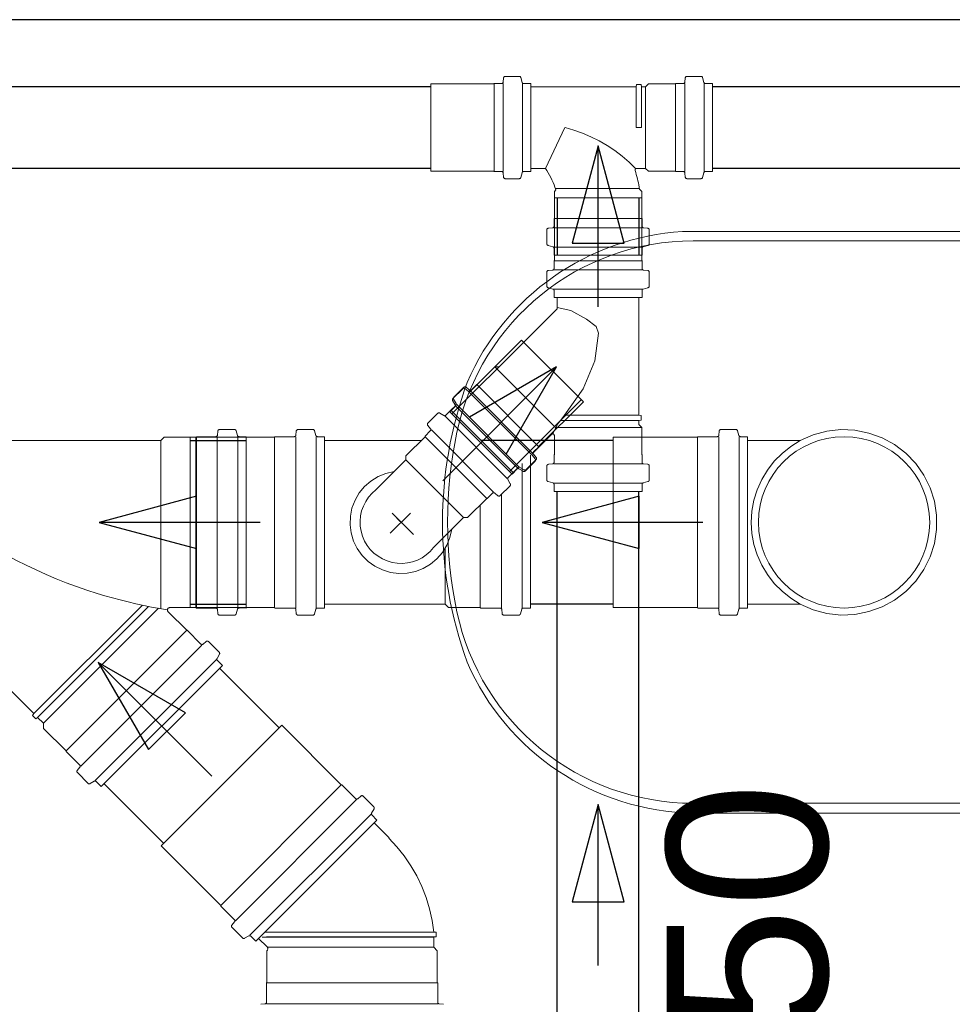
# Model space of a CAD drawing. Header units: millimetres. Extents: x 567 to 934, y -1 to 364.
# Tile 199 of 256: x 618.23 to 619.39, y 168.52 to 169.74. Entities that reach past the tile are written whole.
import ezdxf

# ---------------------------------------------------------------- set-up
doc = ezdxf.new("R2010")
doc.units = ezdxf.units.MM
doc.header["$MEASUREMENT"] = 0
doc.linetypes.add('NULL', pattern=[0])
doc.layers.add('ARQ FINA', color=8, linetype='Continuous')
for name, color, linetype, lineweight in [('CV-Condutos', 14, 'Continuous', 25), ('CV-Sentido conduto', 14, 'Continuous', 30), ('CV-Textos conduto', 7, 'Continuous', 9), ('Simbolos', 14, 'Continuous', 20), ('Simbolos_int', 14, 'Continuous', 15), ('TQ-Condutos', 14, 'Continuous', 25), ('TQ-Sentido conduto', 14, 'Continuous', 30)]:
    doc.layers.add(name, color=color, linetype=linetype, lineweight=lineweight)
doc.styles.add('Arial', font='arial.ttf')

msp = doc.modelspace()

# ---------------------------------------------------------------- linework, layer by layer
at = {"layer": 'ARQ FINA', "lineweight": 5}
for p, q in [((619.5649, 169.4806), (619.0565, 169.4806)), ((619.0699, 169.4691), (619.4592, 169.4691)), ((619.4728, 168.7699), (619.0699, 168.7699)), ((619.0696, 168.7577), (619.5649, 168.7577))]:
    msp.add_line(p, q, dxfattribs=at)
for centre, radius, start, end in [((619.0763, 169.1673), 0.314, 93.6172, 156.3827), ((619.0699, 169.1687), 0.3004, 90, 168), ((619.2683, 169.1192), 0.5102, 160.0784, 199.9216), ((619.3014, 169.1195), 0.5371, 168, 192), ((619.0699, 169.0703), 0.3004, 192, 270), ((619.0751, 169.07), 0.3124, 203.5162, 268.9974)]:
    msp.add_arc(centre, radius, start, end, dxfattribs=at)
at = {"layer": 'CV-Condutos'}
for p, q in [((618.7437, 169.6606), (614.7695, 169.6606)), ((620.9987, 169.6606), (619.0937, 169.6606)), ((618.7437, 169.5592), (614.7695, 169.5592)), ((620.9987, 169.5592), (619.0937, 169.5592)), ((618.9008, 169.5226), (618.9008, 169.4511)), ((619.0022, 169.5226), (619.0022, 169.4511)), ((618.859, 169.3432), (618.7697, 169.254)), ((618.9307, 169.2715), (618.8414, 169.1823)), ((618.9008, 168.131), (618.9008, 169.1576)), ((619.0022, 168.131), (619.0022, 169.1576))]:
    msp.add_line(p, q, dxfattribs=at)
at = {"layer": 'CV-Sentido conduto'}
for p, q in [((618.9515, 169.587), (618.9191, 169.4662)), ((618.9838, 169.4662), (618.9515, 169.587)), ((618.9191, 169.4662), (618.9838, 169.4662)), ((618.8998, 169.3123), (618.7915, 169.2498)), ((618.8373, 169.204), (618.8998, 169.3123)), ((618.7915, 169.2498), (618.8373, 169.204)), ((618.9515, 168.7683), (618.9191, 168.6475)), ((618.9838, 168.6475), (618.9515, 168.7683)), ((618.9191, 168.6475), (618.9838, 168.6475))]:
    msp.add_line(p, q, dxfattribs=at)
for points in [[(618.9515, 169.387), (618.9515, 169.587)], [(618.7583, 169.1709), (618.8998, 169.3123)], [(618.9515, 168.5683), (618.9515, 168.7683)]]:
    msp.add_lwpolyline(points, dxfattribs=at)
at = {"layer": 'Simbolos'}
for p, q in [((618.834, 169.6717), (618.8335, 169.6665)), ((618.8535, 169.6735), (618.836, 169.6735)), ((618.8555, 169.6721), (618.857, 169.6661)), ((619.06, 169.6717), (619.0595, 169.6665)), ((619.0795, 169.6735), (619.062, 169.6735)), ((619.0815, 169.6721), (619.083, 169.6661)), ((618.8218, 169.6642), (618.7437, 169.6642)), ((618.8222, 169.6646), (618.8218, 169.6642)), ((618.8315, 169.6646), (618.8222, 169.6646)), ((618.8677, 169.6646), (618.859, 169.6646)), ((618.8677, 169.6646), (618.8677, 169.5552)), ((618.999, 169.6606), (618.8677, 169.6606)), ((618.999, 169.6606), (618.9993, 169.6636)), ((619.0051, 169.6636), (618.9993, 169.6636)), ((619.0054, 169.6606), (619.0051, 169.6636)), ((619.0106, 169.6606), (619.0054, 169.6606)), ((619.0142, 169.6642), (619.0106, 169.6606)), ((619.0478, 169.6642), (619.0142, 169.6642)), ((619.0482, 169.6646), (619.0478, 169.6642)), ((619.0575, 169.6646), (619.0482, 169.6646)), ((619.0937, 169.6646), (619.085, 169.6646)), ((619.0937, 169.6646), (619.0937, 169.5552)), ((618.9103, 169.6099), (618.8861, 169.5592)), ((618.8218, 169.5556), (618.7437, 169.5556)), ((618.8222, 169.5552), (618.8218, 169.5556)), ((618.8315, 169.5552), (618.8222, 169.5552)), ((618.834, 169.5482), (618.8335, 169.5534)), ((618.8555, 169.5478), (618.857, 169.5538)), ((618.8677, 169.5552), (618.859, 169.5552)), ((618.8861, 169.5592), (618.8677, 169.5592)), ((619.0106, 169.5592), (618.9996, 169.5592)), ((619.0142, 169.5556), (619.0106, 169.5592)), ((619.0478, 169.5556), (619.0142, 169.5556)), ((619.0482, 169.5552), (619.0478, 169.5556)), ((619.0575, 169.5552), (619.0482, 169.5552)), ((619.06, 169.5482), (619.0595, 169.5534)), ((619.0815, 169.5478), (619.083, 169.5538)), ((619.0937, 169.5552), (619.085, 169.5552)), ((618.8535, 169.5463), (618.836, 169.5463)), ((619.0795, 169.5463), (619.062, 169.5463)), ((618.8972, 169.5306), (618.899, 169.5325)), ((618.8972, 169.497), (618.8972, 169.5306)), ((619.0058, 169.5306), (619.0031, 169.5333)), ((619.0058, 169.497), (619.0058, 169.5306)), ((618.8972, 169.4445), (618.8972, 169.5226)), ((619.0058, 169.4445), (619.0058, 169.5226)), ((618.8968, 169.4966), (618.8972, 169.497)), ((618.8968, 169.4873), (618.8968, 169.4966)), ((619.0062, 169.4966), (619.0058, 169.497)), ((619.0062, 169.4873), (619.0062, 169.4966)), ((618.8879, 169.4653), (618.8879, 169.4828)), ((618.8897, 169.4848), (618.895, 169.4853)), ((619.0133, 169.4848), (619.008, 169.4853)), ((619.0151, 169.4653), (619.0151, 169.4828)), ((618.8894, 169.4634), (618.8953, 169.4618)), ((619.0136, 169.4634), (619.0077, 169.4618)), ((618.8968, 169.4511), (618.8968, 169.4598)), ((619.0062, 169.4511), (618.8968, 169.4511)), ((619.0062, 169.4511), (619.0062, 169.4598)), ((618.8968, 169.4441), (618.8972, 169.4445)), ((618.8968, 169.4347), (618.8968, 169.4441)), ((619.0062, 169.4441), (619.0058, 169.4445)), ((619.0062, 169.4347), (619.0062, 169.4441)), ((618.8879, 169.4127), (618.8879, 169.4303)), ((618.8897, 169.4323), (618.895, 169.4327)), ((619.0133, 169.4323), (619.008, 169.4327)), ((619.0151, 169.4127), (619.0151, 169.4303)), ((618.8894, 169.4108), (618.8953, 169.4092)), ((618.8968, 169.3986), (618.8968, 169.4073)), ((619.0062, 169.3986), (619.0062, 169.4073)), ((619.0136, 169.4108), (619.0077, 169.4092)), ((619.0062, 169.3986), (618.8968, 169.3986)), ((618.9008, 169.3858), (618.9008, 169.3986)), ((619.0022, 169.3986), (618.9008, 169.3986)), ((619.0022, 169.2523), (619.0022, 169.3986)), ((618.8287, 169.3125), (618.8999, 169.3837)), ((618.8012, 169.2906), (618.8564, 169.3458)), ((618.7927, 169.2821), (618.8231, 169.3125)), ((618.8231, 169.3125), (618.8287, 169.3125)), ((618.7709, 169.2729), (618.7833, 169.2853)), ((618.7722, 169.2747), (618.7846, 169.2871)), ((618.786, 169.2854), (618.79, 169.282)), ((618.7873, 169.2872), (618.7913, 169.2838)), ((618.794, 169.2839), (618.8007, 169.2906)), ((618.8007, 169.2906), (618.8012, 169.2906)), ((618.7705, 169.2705), (618.7736, 169.2652)), ((618.7719, 169.2723), (618.775, 169.2669)), ((618.878, 169.2138), (618.9332, 169.269)), ((618.7522, 169.2547), (618.7398, 169.2423)), ((618.7546, 169.255), (618.7599, 169.2519)), ((618.7685, 169.2584), (618.7623, 169.2522)), ((618.7671, 169.2566), (618.7733, 169.2627)), ((618.8445, 169.1792), (618.7671, 169.2566)), ((618.7685, 169.2584), (618.7746, 169.2645)), ((618.8458, 169.181), (618.7685, 169.2584)), ((618.7685, 169.2584), (618.8458, 169.181)), ((618.7612, 169.2511), (618.8386, 169.1738)), ((619.0022, 169.2523), (619.0052, 169.252)), ((619.0022, 169.2459), (619.0052, 169.2461)), ((619.0022, 169.2407), (619.0022, 169.2459)), ((619.0052, 169.2461), (619.0052, 169.252)), ((618.4786, 169.2326), (618.4782, 169.2275)), ((618.4995, 169.2344), (618.4806, 169.2344)), ((618.5014, 169.233), (618.503, 169.2271)), ((618.5762, 169.2326), (618.5757, 169.2275)), ((618.5971, 169.2344), (618.5782, 169.2344)), ((618.599, 169.233), (618.6006, 169.2271)), ((618.7429, 169.2328), (618.7363, 169.2262)), ((618.7397, 169.2396), (618.743, 169.2355)), ((618.7442, 169.2341), (618.8216, 169.1568)), ((619.0058, 169.2371), (619.0022, 169.2407)), ((619.0058, 169.2035), (619.0058, 169.2371)), ((619.1021, 169.2326), (619.1017, 169.2275)), ((619.123, 169.2344), (619.1041, 169.2344)), ((619.125, 169.233), (619.1265, 169.2271)), ((618.4076, 169.2207), (618.1992, 169.2207)), ((618.412, 169.2251), (618.4076, 169.2207)), ((618.4515, 169.2251), (618.412, 169.2251)), ((618.5491, 169.2251), (618.4444, 169.2251)), ((618.452, 169.2256), (618.4515, 169.2251)), ((618.4762, 169.2256), (618.452, 169.2256)), ((618.5138, 169.2256), (618.505, 169.2256)), ((618.5138, 169.0126), (618.5138, 169.2256)), ((618.5496, 169.2256), (618.5491, 169.2251)), ((618.5737, 169.2256), (618.5496, 169.2256)), ((618.6114, 169.2256), (618.6025, 169.2256)), ((618.6114, 169.2256), (618.6114, 169.0126)), ((618.7314, 169.2207), (618.6114, 169.2207)), ((618.6114, 169.0175), (618.6114, 169.2207)), ((618.7363, 169.2256), (618.7125, 169.2019)), ((618.7363, 169.2262), (618.7363, 169.2256)), ((618.7363, 169.2256), (618.8131, 169.1488)), ((618.87, 169.2048), (618.8938, 169.2285)), ((618.8972, 169.2035), (618.8972, 169.2271)), ((619.075, 169.2251), (618.9704, 169.2251)), ((619.0755, 169.2256), (619.075, 169.2251)), ((619.0997, 169.2256), (619.0755, 169.2256)), ((619.1374, 169.2256), (619.1285, 169.2256)), ((619.1374, 169.2256), (619.1374, 169.0126)), ((619.2028, 169.2207), (619.1374, 169.2207)), ((618.8714, 169.2066), (618.878, 169.2132)), ((618.878, 169.2132), (618.878, 169.2138)), ((618.7125, 169.1968), (618.6753, 169.1595)), ((618.7125, 169.2019), (618.7125, 169.1968)), ((618.7125, 169.1968), (618.765, 169.1443)), ((618.8608, 169.1829), (618.8732, 169.1953)), ((618.8621, 169.1847), (618.8745, 169.1971)), ((618.8674, 169.0126), (618.8674, 169.2026)), ((618.8733, 169.198), (618.8699, 169.2021)), ((618.8747, 169.1998), (618.8713, 169.2039)), ((618.8968, 169.2031), (618.8972, 169.2035)), ((618.8968, 169.1937), (618.8968, 169.2031)), ((619.0062, 169.2031), (619.0058, 169.2035)), ((619.0062, 169.1937), (619.0062, 169.2031)), ((618.8458, 169.181), (618.8397, 169.1749)), ((618.8445, 169.1792), (618.8506, 169.1854)), ((618.8458, 169.181), (618.852, 169.1872)), ((618.8584, 169.1826), (618.8531, 169.1857)), ((618.8597, 169.1844), (618.8544, 169.1875)), ((618.857, 169.0126), (618.857, 169.1922)), ((618.8879, 169.1717), (618.8879, 169.1893)), ((618.8897, 169.1913), (618.895, 169.1917)), ((619.0133, 169.1913), (619.008, 169.1917)), ((619.0151, 169.1717), (619.0151, 169.1893)), ((618.8424, 169.1671), (618.8394, 169.1724)), ((618.8894, 169.1698), (618.8953, 169.1682)), ((619.0136, 169.1698), (619.0077, 169.1682)), ((618.8421, 169.1647), (618.8297, 169.1523)), ((618.8968, 169.1576), (618.8968, 169.1663)), ((619.0062, 169.1576), (618.8968, 169.1576)), ((619.0062, 169.1576), (619.0062, 169.1663)), ((618.7842, 169.1251), (618.765, 169.1443)), ((618.8131, 169.1488), (618.7893, 169.1251)), ((618.8203, 169.1555), (618.8137, 169.1488)), ((618.827, 169.1522), (618.823, 169.1556)), ((618.8316, 169.0126), (618.8316, 169.1542)), ((618.8051, 169.0131), (618.8051, 169.1408)), ((618.7182, 169.1307), (618.693, 169.1055)), ((618.6953, 169.1304), (618.7218, 169.104)), ((618.7066, 169.1191), (618.6953, 169.1304)), ((618.7066, 169.1191), (618.7182, 169.1307)), ((618.7842, 169.1251), (618.747, 169.0878)), ((618.7893, 169.1251), (618.7842, 169.1251)), ((618.25, 168.8813), (618.0416, 169.0897)), ((618.7612, 169.0175), (618.7612, 169.0865)), ((618.4515, 169.0131), (618.419, 169.0131)), ((618.5491, 169.0131), (618.4444, 169.0131)), ((618.452, 169.0126), (618.4515, 169.0131)), ((618.4762, 169.0126), (618.452, 169.0126)), ((618.4786, 169.0057), (618.4782, 169.0108)), ((618.5014, 169.0053), (618.503, 169.0112)), ((618.5138, 169.0126), (618.505, 169.0127)), ((618.5496, 169.0126), (618.5491, 169.0131)), ((618.5737, 169.0126), (618.5496, 169.0126)), ((618.5762, 169.0057), (618.5757, 169.0108)), ((618.599, 169.0053), (618.6006, 169.0112)), ((618.6114, 169.0126), (618.6025, 169.0126)), ((618.7488, 169.0175), (618.6114, 169.0175)), ((618.7612, 169.0175), (618.7488, 169.0175)), ((618.7656, 169.0131), (618.7612, 169.0175)), ((618.8051, 169.0131), (618.7656, 169.0131)), ((618.8056, 169.0126), (618.8051, 169.0131)), ((618.8297, 169.0126), (618.8056, 169.0126)), ((618.8322, 169.0057), (618.8317, 169.0108)), ((618.855, 169.0053), (618.8566, 169.0112)), ((618.8674, 169.0126), (618.8585, 169.0126)), ((619.075, 169.0131), (618.9704, 169.0131)), ((619.0755, 169.0126), (619.075, 169.0131)), ((619.0997, 169.0126), (619.0755, 169.0126)), ((619.1021, 169.0057), (619.1017, 169.0108)), ((619.125, 169.0053), (619.1265, 169.0112)), ((619.1374, 169.0126), (619.1285, 169.0126)), ((619.2028, 169.0175), (619.1374, 169.0175)), ((618.4399, 168.985), (618.4169, 169.008)), ((618.4995, 169.0038), (618.4806, 169.0038)), ((618.5971, 169.0038), (618.5782, 169.0038)), ((618.8531, 169.0038), (618.8342, 169.0038)), ((619.123, 169.0038), (619.1041, 169.0038)), ((618.4406, 168.985), (618.4399, 168.985)), ((618.4577, 168.9679), (618.4406, 168.985)), ((618.4643, 168.9711), (618.4604, 168.9678)), ((618.4804, 168.9577), (618.467, 168.971)), ((618.4807, 168.9552), (618.4777, 168.95)), ((618.3337, 168.7907), (618.4843, 168.9413)), ((618.4843, 168.9413), (618.478, 168.9476)), ((618.25, 168.8813), (618.2481, 168.879)), ((618.2522, 168.8748), (618.2481, 168.879)), ((618.2546, 168.8767), (618.2522, 168.8748)), ((618.262, 168.8693), (618.2546, 168.8767)), ((618.262, 168.863), (618.262, 168.8693)), ((618.29, 168.8351), (618.262, 168.863)), ((618.6321, 168.7928), (618.5581, 168.8668)), ((618.29, 168.8344), (618.29, 168.8351)), ((618.307, 168.8173), (618.29, 168.8344)), ((618.3038, 168.8107), (618.3072, 168.8146)), ((618.3173, 168.7946), (618.304, 168.808)), ((618.3197, 168.7943), (618.325, 168.7973)), ((618.3337, 168.7907), (618.3274, 168.797)), ((618.6328, 168.7928), (618.6321, 168.7928)), ((618.6499, 168.7757), (618.6328, 168.7928)), ((618.6565, 168.7789), (618.6526, 168.7756)), ((618.6726, 168.7654), (618.6593, 168.7788)), ((618.6729, 168.763), (618.6699, 168.7578)), ((618.6765, 168.7491), (618.6702, 168.7554)), ((618.6765, 168.7491), (618.5259, 168.5985)), ((618.6917, 168.727), (618.6731, 168.7456)), ((618.4822, 168.6429), (618.4082, 168.7169)), ((618.4822, 168.6422), (618.4822, 168.6429)), ((618.4993, 168.6251), (618.4822, 168.6422)), ((618.4961, 168.6184), (618.4994, 168.6224)), ((618.5096, 168.6024), (618.4962, 168.6157)), ((618.7472, 168.6098), (618.7502, 168.6095)), ((618.7502, 168.6037), (618.7502, 168.6095)), ((618.512, 168.6021), (618.5172, 168.6051)), ((618.5259, 168.5985), (618.5196, 168.6048)), ((618.54, 168.5913), (618.5294, 168.6019)), ((618.7472, 168.6034), (618.6456, 168.6034)), ((618.7472, 168.6034), (618.7502, 168.6037)), ((618.7472, 168.591), (618.7472, 168.6034)), ((618.5396, 168.5866), (618.54, 168.587)), ((618.5396, 168.5471), (618.5396, 168.5866)), ((618.7516, 168.5866), (618.7472, 168.591)), ((618.7516, 168.5471), (618.7516, 168.5866)), ((618.5391, 168.5466), (618.5396, 168.5471)), ((618.5391, 168.5224), (618.5391, 168.5466)), ((618.7521, 168.5466), (618.7516, 168.5471)), ((618.7521, 168.5224), (618.7521, 168.5466)), ((618.5321, 168.52), (618.5373, 168.5205)), ((618.7591, 168.52), (618.7539, 168.5205))]:
    msp.add_line(p, q, dxfattribs=at)
for points in [[(618.836, 169.6735), (618.8357, 169.6735), (618.8354, 169.6734), (618.8351, 169.6733), (618.8348, 169.6731), (618.8345, 169.6729), (618.8343, 169.6726), (618.8342, 169.6723), (618.8341, 169.672), (618.834, 169.6717)], [(618.8555, 169.6721), (618.8554, 169.6723), (618.8552, 169.6726), (618.8551, 169.6728), (618.8549, 169.673), (618.8546, 169.6732), (618.8544, 169.6733), (618.8541, 169.6735), (618.8538, 169.6735), (618.8535, 169.6735)], [(619.062, 169.6735), (619.0617, 169.6735), (619.0614, 169.6734), (619.0611, 169.6733), (619.0608, 169.6731), (619.0605, 169.6729), (619.0603, 169.6726), (619.0602, 169.6723), (619.0601, 169.672), (619.06, 169.6717)], [(619.0815, 169.6721), (619.0814, 169.6723), (619.0812, 169.6726), (619.0811, 169.6728), (619.0809, 169.673), (619.0806, 169.6732), (619.0804, 169.6733), (619.0801, 169.6735), (619.0798, 169.6735), (619.0795, 169.6735)], [(618.8315, 169.6646), (618.8319, 169.6647), (618.8322, 169.6647), (618.8325, 169.6649), (618.8328, 169.6651), (618.833, 169.6653), (618.8332, 169.6655), (618.8334, 169.6658), (618.8335, 169.6661), (618.8335, 169.6665)], [(618.8571, 169.6661), (618.8572, 169.6658), (618.8573, 169.6656), (618.8575, 169.6653), (618.8577, 169.6651), (618.8579, 169.665), (618.8581, 169.6648), (618.8584, 169.6647), (618.8587, 169.6647), (618.859, 169.6646)], [(619.0575, 169.6646), (619.0579, 169.6647), (619.0582, 169.6647), (619.0585, 169.6649), (619.0588, 169.6651), (619.059, 169.6653), (619.0592, 169.6655), (619.0594, 169.6658), (619.0595, 169.6661), (619.0595, 169.6665)], [(619.0831, 169.6661), (619.0832, 169.6658), (619.0833, 169.6656), (619.0835, 169.6653), (619.0837, 169.6651), (619.0839, 169.665), (619.0841, 169.6648), (619.0844, 169.6647), (619.0847, 169.6647), (619.085, 169.6646)], [(618.9983, 169.5587), (618.9901, 169.5667), (618.9815, 169.5742), (618.9724, 169.5812), (618.9628, 169.5876), (618.9529, 169.5933), (618.9427, 169.5985), (618.9322, 169.603), (618.9214, 169.6068), (618.9104, 169.6099)], [(618.8335, 169.5534), (618.8335, 169.5537), (618.8334, 169.554), (618.8332, 169.5543), (618.833, 169.5546), (618.8328, 169.5548), (618.8325, 169.555), (618.8322, 169.5551), (618.8319, 169.5552), (618.8315, 169.5552)], [(618.834, 169.5482), (618.8341, 169.5478), (618.8342, 169.5475), (618.8343, 169.5472), (618.8345, 169.547), (618.8348, 169.5468), (618.8351, 169.5466), (618.8354, 169.5464), (618.8357, 169.5464), (618.836, 169.5463)], [(618.859, 169.5552), (618.8587, 169.5552), (618.8584, 169.5552), (618.8581, 169.555), (618.8579, 169.5549), (618.8577, 169.5547), (618.8575, 169.5545), (618.8573, 169.5543), (618.8572, 169.554), (618.8571, 169.5538)], [(618.899, 169.5325), (618.8979, 169.5356), (618.8968, 169.5387), (618.8955, 169.5418), (618.8941, 169.5448), (618.8927, 169.5478), (618.8912, 169.5507), (618.8895, 169.5536), (618.8878, 169.5564), (618.8861, 169.5592)], [(618.9996, 169.5592), (618.9994, 169.5592), (618.9992, 169.5592), (618.999, 169.5591), (618.9988, 169.5591), (618.9986, 169.559), (618.9985, 169.5589), (618.9983, 169.5587), (618.9982, 169.5586), (618.998, 169.5584), (618.9979, 169.5583), (618.9978, 169.5581), (618.9977, 169.5579), (618.9977, 169.5577), (618.9976, 169.5575), (618.9976, 169.5573), (618.9976, 169.5571), (618.9977, 169.5569), (618.9977, 169.5567)], [(619.0031, 169.5333), (619.0027, 169.5359), (619.0022, 169.5385), (619.0016, 169.5411), (619.0011, 169.5437), (619.0004, 169.5463), (618.9998, 169.5489), (618.9991, 169.5515), (618.9984, 169.5541), (618.9977, 169.5567)], [(619.0595, 169.5534), (619.0595, 169.5537), (619.0594, 169.554), (619.0592, 169.5543), (619.059, 169.5546), (619.0588, 169.5548), (619.0585, 169.555), (619.0582, 169.5551), (619.0579, 169.5552), (619.0575, 169.5552)], [(619.06, 169.5482), (619.0601, 169.5478), (619.0602, 169.5475), (619.0603, 169.5472), (619.0605, 169.547), (619.0608, 169.5468), (619.0611, 169.5466), (619.0614, 169.5464), (619.0617, 169.5464), (619.062, 169.5463)], [(619.085, 169.5552), (619.0847, 169.5552), (619.0844, 169.5552), (619.0841, 169.555), (619.0839, 169.5549), (619.0837, 169.5547), (619.0835, 169.5545), (619.0833, 169.5543), (619.0832, 169.554), (619.0831, 169.5538)], [(618.8535, 169.5463), (618.8538, 169.5464), (618.8541, 169.5464), (618.8544, 169.5465), (618.8546, 169.5467), (618.8549, 169.5468), (618.8551, 169.547), (618.8552, 169.5473), (618.8554, 169.5475), (618.8555, 169.5478)], [(619.0795, 169.5463), (619.0798, 169.5464), (619.0801, 169.5464), (619.0804, 169.5465), (619.0806, 169.5467), (619.0809, 169.5468), (619.0811, 169.547), (619.0812, 169.5473), (619.0814, 169.5475), (619.0815, 169.5478)], [(618.895, 169.4853), (618.8953, 169.4853), (618.8956, 169.4854), (618.8959, 169.4856), (618.8961, 169.4858), (618.8964, 169.4861), (618.8966, 169.4863), (618.8967, 169.4866), (618.8968, 169.4869), (618.8968, 169.4873)], [(619.0062, 169.4873), (619.0062, 169.4869), (619.0063, 169.4866), (619.0064, 169.4863), (619.0066, 169.4861), (619.0068, 169.4858), (619.0071, 169.4856), (619.0074, 169.4854), (619.0077, 169.4853), (619.008, 169.4853)], [(618.8897, 169.4848), (618.8894, 169.4848), (618.8891, 169.4846), (618.8888, 169.4845), (618.8885, 169.4843), (618.8883, 169.484), (618.8881, 169.4838), (618.888, 169.4835), (618.8879, 169.4831), (618.8879, 169.4828)], [(619.0151, 169.4828), (619.0151, 169.4831), (619.015, 169.4835), (619.0149, 169.4838), (619.0147, 169.484), (619.0144, 169.4843), (619.0142, 169.4845), (619.0139, 169.4846), (619.0136, 169.4848), (619.0133, 169.4848)], [(618.8879, 169.4653), (618.8879, 169.465), (618.888, 169.4647), (618.8881, 169.4645), (618.8882, 169.4642), (618.8884, 169.464), (618.8886, 169.4638), (618.8888, 169.4636), (618.8891, 169.4635), (618.8894, 169.4634)], [(619.0136, 169.4634), (619.0139, 169.4635), (619.0141, 169.4636), (619.0144, 169.4638), (619.0146, 169.464), (619.0148, 169.4642), (619.0149, 169.4645), (619.015, 169.4647), (619.0151, 169.465), (619.0151, 169.4653)], [(618.8968, 169.4598), (618.8968, 169.4601), (618.8967, 169.4604), (618.8966, 169.4607), (618.8965, 169.4609), (618.8963, 169.4612), (618.8961, 169.4614), (618.8958, 169.4615), (618.8956, 169.4617), (618.8953, 169.4618)], [(619.0077, 169.4618), (619.0074, 169.4617), (619.0071, 169.4615), (619.0069, 169.4614), (619.0067, 169.4612), (619.0065, 169.4609), (619.0064, 169.4607), (619.0063, 169.4604), (619.0062, 169.4601), (619.0062, 169.4598)], [(618.8897, 169.4322), (618.8894, 169.4322), (618.8891, 169.4321), (618.8888, 169.4319), (618.8885, 169.4317), (618.8883, 169.4315), (618.8881, 169.4312), (618.888, 169.4309), (618.8879, 169.4306), (618.8879, 169.4303)], [(618.895, 169.4327), (618.8953, 169.4328), (618.8956, 169.4329), (618.8959, 169.433), (618.8961, 169.4332), (618.8964, 169.4335), (618.8966, 169.4338), (618.8967, 169.4341), (618.8968, 169.4344), (618.8968, 169.4347)], [(619.0062, 169.4347), (619.0062, 169.4344), (619.0063, 169.4341), (619.0064, 169.4338), (619.0066, 169.4335), (619.0068, 169.4332), (619.0071, 169.433), (619.0074, 169.4329), (619.0077, 169.4328), (619.008, 169.4327)], [(619.0151, 169.4303), (619.0151, 169.4306), (619.015, 169.4309), (619.0149, 169.4312), (619.0147, 169.4315), (619.0144, 169.4317), (619.0142, 169.4319), (619.0139, 169.4321), (619.0136, 169.4322), (619.0133, 169.4322)], [(618.8879, 169.4127), (618.8879, 169.4124), (618.888, 169.4122), (618.8881, 169.4119), (618.8882, 169.4116), (618.8884, 169.4114), (618.8886, 169.4112), (618.8888, 169.411), (618.8891, 169.4109), (618.8894, 169.4108)], [(618.8968, 169.4073), (618.8968, 169.4076), (618.8967, 169.4078), (618.8966, 169.4081), (618.8965, 169.4084), (618.8963, 169.4086), (618.8961, 169.4088), (618.8958, 169.409), (618.8956, 169.4091), (618.8953, 169.4092)], [(619.0077, 169.4092), (619.0074, 169.4091), (619.0071, 169.409), (619.0069, 169.4088), (619.0067, 169.4086), (619.0065, 169.4084), (619.0064, 169.4081), (619.0063, 169.4078), (619.0062, 169.4076), (619.0062, 169.4073)], [(619.0136, 169.4108), (619.0139, 169.4109), (619.0141, 169.411), (619.0144, 169.4112), (619.0146, 169.4114), (619.0148, 169.4116), (619.0149, 169.4119), (619.015, 169.4122), (619.0151, 169.4124), (619.0151, 169.4127)], [(618.8999, 169.3837), (618.9001, 169.3839), (618.9002, 169.3841), (618.9004, 169.3843), (618.9005, 169.3845), (618.9006, 169.3848), (618.9007, 169.385), (618.9007, 169.3853), (618.9008, 169.3856), (618.9008, 169.3858)], [(618.786, 169.2854), (618.7857, 169.2856), (618.7854, 169.2857), (618.7851, 169.2858), (618.7847, 169.2859), (618.7844, 169.2859), (618.7841, 169.2858), (618.7838, 169.2857), (618.7835, 169.2855), (618.7833, 169.2853)], [(618.7873, 169.2872), (618.787, 169.2874), (618.7867, 169.2875), (618.7864, 169.2876), (618.7861, 169.2877), (618.7857, 169.2876), (618.7854, 169.2876), (618.7851, 169.2875), (618.7848, 169.2873), (618.7846, 169.2871)], [(618.79, 169.282), (618.7903, 169.2818), (618.7906, 169.2817), (618.7909, 169.2816), (618.7912, 169.2816), (618.7915, 169.2816), (618.7919, 169.2816), (618.7922, 169.2818), (618.7925, 169.2819), (618.7927, 169.2821)], [(618.7913, 169.2838), (618.7916, 169.2836), (618.7919, 169.2835), (618.7922, 169.2834), (618.7925, 169.2833), (618.7929, 169.2834), (618.7932, 169.2834), (618.7935, 169.2836), (618.7938, 169.2837), (618.794, 169.2839)], [(618.7709, 169.2729), (618.7707, 169.2727), (618.7705, 169.2724), (618.7704, 169.2722), (618.7703, 169.2719), (618.7703, 169.2716), (618.7703, 169.2713), (618.7703, 169.271), (618.7704, 169.2707), (618.7705, 169.2705)], [(618.7722, 169.2747), (618.772, 169.2745), (618.7718, 169.2742), (618.7717, 169.274), (618.7717, 169.2737), (618.7716, 169.2734), (618.7716, 169.2731), (618.7717, 169.2728), (618.7718, 169.2725), (618.7719, 169.2723)], [(618.7746, 169.2645), (618.7748, 169.2647), (618.775, 169.265), (618.7751, 169.2653), (618.7752, 169.2655), (618.7752, 169.2658), (618.7752, 169.2661), (618.7752, 169.2664), (618.7751, 169.2667), (618.7749, 169.2669)], [(618.7546, 169.255), (618.7543, 169.2551), (618.754, 169.2552), (618.7538, 169.2552), (618.7535, 169.2552), (618.7532, 169.2552), (618.7529, 169.2551), (618.7526, 169.255), (618.7524, 169.2549), (618.7522, 169.2547)], [(618.7733, 169.2627), (618.7735, 169.263), (618.7737, 169.2632), (618.7738, 169.2635), (618.7738, 169.2637), (618.7739, 169.264), (618.7739, 169.2643), (618.7738, 169.2646), (618.7737, 169.2649), (618.7736, 169.2652)], [(618.7398, 169.2423), (618.7396, 169.242), (618.7394, 169.2417), (618.7393, 169.2414), (618.7392, 169.2411), (618.7392, 169.2408), (618.7392, 169.2404), (618.7393, 169.2401), (618.7395, 169.2398), (618.7397, 169.2396)], [(618.7599, 169.2519), (618.7602, 169.2518), (618.7604, 169.2517), (618.7607, 169.2517), (618.761, 169.2517), (618.7613, 169.2517), (618.7616, 169.2518), (618.7619, 169.2519), (618.7621, 169.252), (618.7623, 169.2522)], [(618.4806, 169.2344), (618.4803, 169.2344), (618.48, 169.2343), (618.4797, 169.2342), (618.4794, 169.234), (618.4791, 169.2338), (618.4789, 169.2335), (618.4788, 169.2332), (618.4787, 169.2329), (618.4786, 169.2326)], [(618.5015, 169.233), (618.5014, 169.2332), (618.5012, 169.2335), (618.5011, 169.2337), (618.5009, 169.2339), (618.5006, 169.2341), (618.5004, 169.2343), (618.5001, 169.2344), (618.4998, 169.2344), (618.4995, 169.2344)], [(618.5782, 169.2344), (618.5779, 169.2344), (618.5775, 169.2343), (618.5772, 169.2342), (618.577, 169.234), (618.5767, 169.2338), (618.5765, 169.2335), (618.5764, 169.2333), (618.5762, 169.2329), (618.5762, 169.2326)], [(618.599, 169.233), (618.5989, 169.2332), (618.5988, 169.2335), (618.5986, 169.2337), (618.5984, 169.2339), (618.5982, 169.2341), (618.5979, 169.2343), (618.5977, 169.2344), (618.5974, 169.2344), (618.5971, 169.2344)], [(618.7429, 169.2328), (618.7431, 169.2331), (618.7433, 169.2334), (618.7434, 169.2337), (618.7435, 169.234), (618.7435, 169.2343), (618.7435, 169.2347), (618.7434, 169.235), (618.7432, 169.2353), (618.743, 169.2355)], [(619.1041, 169.2344), (619.1038, 169.2344), (619.1035, 169.2343), (619.1032, 169.2342), (619.1029, 169.234), (619.1027, 169.2338), (619.1025, 169.2335), (619.1023, 169.2333), (619.1022, 169.2329), (619.1022, 169.2326)], [(619.125, 169.233), (619.1249, 169.2332), (619.1248, 169.2335), (619.1246, 169.2337), (619.1244, 169.2339), (619.1241, 169.2341), (619.1239, 169.2343), (619.1236, 169.2344), (619.1233, 169.2344), (619.123, 169.2344)], [(619.2029, 169.0175), (619.219, 169.0104), (619.236, 169.0059), (619.2535, 169.0039), (619.271, 169.0047), (619.2883, 169.0081), (619.3049, 169.0141), (619.3203, 169.0225), (619.3343, 169.0332), (619.3465, 169.046), (619.3566, 169.0604), (619.3644, 169.0762), (619.3697, 169.0929), (619.3723, 169.1103), (619.3723, 169.128), (619.3697, 169.1453), (619.3644, 169.1621), (619.3566, 169.1779), (619.3465, 169.1923), (619.3343, 169.2051), (619.3203, 169.2158), (619.3049, 169.2242), (619.2883, 169.2302), (619.271, 169.2336), (619.2535, 169.2344), (619.236, 169.2324), (619.219, 169.2279), (619.2029, 169.2207)], [(618.4762, 169.2256), (618.4765, 169.2257), (618.4768, 169.2257), (618.4771, 169.2259), (618.4774, 169.2261), (618.4777, 169.2263), (618.4779, 169.2265), (618.478, 169.2268), (618.4781, 169.2271), (618.4782, 169.2275)], [(618.503, 169.2271), (618.5031, 169.2268), (618.5033, 169.2266), (618.5034, 169.2264), (618.5036, 169.2261), (618.5039, 169.226), (618.5041, 169.2258), (618.5044, 169.2257), (618.5047, 169.2257), (618.505, 169.2256)], [(618.5737, 169.2256), (618.5741, 169.2257), (618.5744, 169.2258), (618.5747, 169.2259), (618.575, 169.2261), (618.5752, 169.2263), (618.5754, 169.2265), (618.5756, 169.2268), (618.5757, 169.2271), (618.5757, 169.2275)], [(618.6006, 169.2271), (618.6007, 169.2269), (618.6008, 169.2266), (618.601, 169.2264), (618.6012, 169.2262), (618.6014, 169.226), (618.6017, 169.2258), (618.602, 169.2257), (618.6022, 169.2257), (618.6025, 169.2256)], [(618.8972, 169.2271), (618.8972, 169.2273), (618.8971, 169.2276), (618.897, 169.2278), (618.8969, 169.2281), (618.8968, 169.2283), (618.8966, 169.2285), (618.8964, 169.2287), (618.8962, 169.2288), (618.896, 169.2289), (618.8957, 169.229), (618.8955, 169.2291), (618.8952, 169.2291), (618.8949, 169.2291), (618.8947, 169.229), (618.8944, 169.2289), (618.8942, 169.2288), (618.894, 169.2287), (618.8938, 169.2285)], [(619.0997, 169.2256), (619.1, 169.2257), (619.1004, 169.2258), (619.1007, 169.2259), (619.1009, 169.2261), (619.1012, 169.2263), (619.1014, 169.2265), (619.1015, 169.2268), (619.1016, 169.2271), (619.1017, 169.2275)], [(619.1266, 169.2271), (619.1267, 169.2269), (619.1268, 169.2266), (619.127, 169.2264), (619.1272, 169.2262), (619.1274, 169.226), (619.1276, 169.2258), (619.1279, 169.2257), (619.1282, 169.2257), (619.1285, 169.2256)], [(619.2029, 169.2207), (619.1911, 169.2135), (619.1803, 169.2049), (619.1706, 169.1951), (619.1621, 169.1842), (619.1551, 169.1723), (619.1494, 169.1597), (619.1454, 169.1465), (619.1429, 169.1329), (619.1421, 169.1191), (619.1429, 169.1054), (619.1454, 169.0918), (619.1494, 169.0786), (619.1551, 169.066), (619.1621, 169.0541), (619.1706, 169.0432), (619.1803, 169.0334), (619.1911, 169.0248), (619.2029, 169.0175)], [(618.8714, 169.2066), (618.8712, 169.2063), (618.871, 169.206), (618.8709, 169.2057), (618.8708, 169.2054), (618.8708, 169.2051), (618.8708, 169.2048), (618.8709, 169.2044), (618.8711, 169.2041), (618.8713, 169.2039)], [(618.8701, 169.2048), (618.8698, 169.2045), (618.8697, 169.2042), (618.8696, 169.2039), (618.8695, 169.2036), (618.8695, 169.2033), (618.8695, 169.2029), (618.8696, 169.2026), (618.8697, 169.2023), (618.8699, 169.2021)], [(618.8732, 169.1953), (618.8734, 169.1956), (618.8736, 169.1959), (618.8737, 169.1962), (618.8738, 169.1965), (618.8738, 169.1968), (618.8737, 169.1972), (618.8737, 169.1975), (618.8735, 169.1978), (618.8733, 169.198)], [(618.8745, 169.1971), (618.8747, 169.1974), (618.8749, 169.1977), (618.875, 169.198), (618.8751, 169.1983), (618.8751, 169.1986), (618.8751, 169.1989), (618.875, 169.1993), (618.8748, 169.1996), (618.8746, 169.1998)], [(618.895, 169.1917), (618.8953, 169.1918), (618.8956, 169.1919), (618.8959, 169.192), (618.8961, 169.1922), (618.8964, 169.1925), (618.8966, 169.1927), (618.8967, 169.193), (618.8968, 169.1934), (618.8968, 169.1937)], [(619.0062, 169.1937), (619.0062, 169.1934), (619.0063, 169.193), (619.0064, 169.1927), (619.0066, 169.1925), (619.0068, 169.1922), (619.0071, 169.192), (619.0074, 169.1919), (619.0077, 169.1918), (619.008, 169.1917)], [(618.6979, 169.1822), (618.6877, 169.1799), (618.678, 169.176), (618.6691, 169.1705), (618.6612, 169.1637), (618.6545, 169.1557), (618.6493, 169.1467), (618.6455, 169.1369), (618.6435, 169.1267), (618.6431, 169.1162), (618.6444, 169.1059), (618.6474, 169.0959), (618.652, 169.0865), (618.6581, 169.078), (618.6655, 169.0706), (618.674, 169.0646), (618.6833, 169.06), (618.6933, 169.0569), (618.7037, 169.0556), (618.7141, 169.056), (618.7244, 169.0581), (618.7341, 169.0618), (618.7431, 169.0671), (618.7512, 169.0738), (618.758, 169.0817), (618.7634, 169.0906), (618.7673, 169.1003), (618.7696, 169.1105)], [(618.8531, 169.1857), (618.8528, 169.1858), (618.8525, 169.1859), (618.8522, 169.186), (618.852, 169.186), (618.8517, 169.1859), (618.8514, 169.1859), (618.8511, 169.1857), (618.8509, 169.1856), (618.8507, 169.1854)], [(618.8544, 169.1875), (618.8541, 169.1876), (618.8539, 169.1877), (618.8536, 169.1877), (618.8533, 169.1878), (618.853, 169.1877), (618.8527, 169.1876), (618.8525, 169.1875), (618.8522, 169.1874), (618.852, 169.1872)], [(618.8584, 169.1826), (618.8587, 169.1825), (618.8589, 169.1824), (618.8592, 169.1824), (618.8595, 169.1824), (618.8598, 169.1824), (618.8601, 169.1825), (618.8603, 169.1826), (618.8606, 169.1827), (618.8608, 169.1829)], [(618.8597, 169.1844), (618.86, 169.1843), (618.8603, 169.1842), (618.8606, 169.1842), (618.8608, 169.1842), (618.8611, 169.1842), (618.8614, 169.1843), (618.8617, 169.1844), (618.8619, 169.1845), (618.8621, 169.1847)], [(618.8897, 169.1912), (618.8894, 169.1912), (618.8891, 169.1911), (618.8888, 169.1909), (618.8885, 169.1907), (618.8883, 169.1905), (618.8881, 169.1902), (618.888, 169.1899), (618.8879, 169.1896), (618.8879, 169.1893)], [(619.0151, 169.1893), (619.0151, 169.1896), (619.015, 169.1899), (619.0149, 169.1902), (619.0147, 169.1905), (619.0144, 169.1907), (619.0142, 169.1909), (619.0139, 169.1911), (619.0136, 169.1912), (619.0133, 169.1912)], [(618.8397, 169.1749), (618.8395, 169.1746), (618.8393, 169.1744), (618.8392, 169.1741), (618.8391, 169.1739), (618.8391, 169.1736), (618.8391, 169.1733), (618.8392, 169.173), (618.8392, 169.1727), (618.8394, 169.1724)], [(618.8879, 169.1717), (618.8879, 169.1714), (618.888, 169.1712), (618.8881, 169.1709), (618.8882, 169.1706), (618.8884, 169.1704), (618.8886, 169.1702), (618.8888, 169.17), (618.8891, 169.1699), (618.8894, 169.1698)], [(619.0136, 169.1698), (619.0139, 169.1699), (619.0141, 169.17), (619.0144, 169.1702), (619.0146, 169.1704), (619.0148, 169.1706), (619.0149, 169.1709), (619.015, 169.1712), (619.0151, 169.1714), (619.0151, 169.1717)], [(618.6753, 169.1595), (618.6705, 169.1553), (618.6662, 169.1504), (618.6626, 169.1451), (618.6597, 169.1394), (618.6575, 169.1334), (618.6561, 169.1271), (618.6555, 169.1207), (618.6557, 169.1143), (618.6567, 169.108), (618.6585, 169.1018), (618.6611, 169.0959), (618.6643, 169.0904), (618.6683, 169.0854), (618.6728, 169.0808), (618.6779, 169.0769), (618.6834, 169.0736), (618.6893, 169.0711), (618.6954, 169.0693), (618.7018, 169.0683), (618.7082, 169.0681), (618.7146, 169.0687), (618.7208, 169.0701), (618.7269, 169.0722), (618.7326, 169.0752), (618.7379, 169.0788), (618.7427, 169.083), (618.747, 169.0878)], [(618.8421, 169.1647), (618.8423, 169.1649), (618.8425, 169.1652), (618.8426, 169.1654), (618.8427, 169.1657), (618.8427, 169.166), (618.8427, 169.1663), (618.8427, 169.1666), (618.8426, 169.1669), (618.8424, 169.1671)], [(618.8968, 169.1663), (618.8968, 169.1666), (618.8967, 169.1668), (618.8966, 169.1671), (618.8965, 169.1674), (618.8963, 169.1676), (618.8961, 169.1678), (618.8958, 169.168), (618.8956, 169.1681), (618.8953, 169.1682)], [(619.0077, 169.1682), (619.0074, 169.1681), (619.0071, 169.168), (619.0069, 169.1678), (619.0067, 169.1676), (619.0065, 169.1674), (619.0064, 169.1671), (619.0063, 169.1668), (619.0062, 169.1666), (619.0062, 169.1663)], [(618.823, 169.1556), (618.8227, 169.1558), (618.8224, 169.1559), (618.8221, 169.156), (618.8218, 169.156), (618.8215, 169.156), (618.8211, 169.156), (618.8208, 169.1558), (618.8205, 169.1557), (618.8203, 169.1555)], [(618.827, 169.1522), (618.8273, 169.152), (618.8276, 169.1519), (618.8279, 169.1518), (618.8282, 169.1517), (618.8286, 169.1517), (618.8289, 169.1518), (618.8292, 169.1519), (618.8295, 169.1521), (618.8297, 169.1523)], [(618.419, 169.0131), (618.4186, 169.0131), (618.4182, 169.013), (618.4178, 169.0129), (618.4175, 169.0127), (618.4172, 169.0125), (618.4169, 169.0123), (618.4166, 169.012), (618.4164, 169.0116), (618.4162, 169.0113), (618.4161, 169.0109), (618.416, 169.0105), (618.416, 169.0101), (618.416, 169.0098), (618.4161, 169.0094), (618.4162, 169.009), (618.4164, 169.0086), (618.4166, 169.0083), (618.4169, 169.008)], [(618.4782, 169.0108), (618.4781, 169.0111), (618.478, 169.0115), (618.4779, 169.0117), (618.4777, 169.012), (618.4774, 169.0122), (618.4771, 169.0124), (618.4768, 169.0125), (618.4765, 169.0126), (618.4762, 169.0126)], [(618.505, 169.0126), (618.5047, 169.0126), (618.5044, 169.0126), (618.5041, 169.0125), (618.5039, 169.0123), (618.5036, 169.0121), (618.5034, 169.0119), (618.5033, 169.0117), (618.5031, 169.0114), (618.503, 169.0112)], [(618.5757, 169.0108), (618.5757, 169.0111), (618.5756, 169.0115), (618.5754, 169.0117), (618.5752, 169.012), (618.575, 169.0122), (618.5747, 169.0124), (618.5744, 169.0125), (618.5741, 169.0126), (618.5737, 169.0126)], [(618.6025, 169.0126), (618.6022, 169.0126), (618.602, 169.0126), (618.6017, 169.0125), (618.6014, 169.0123), (618.6012, 169.0121), (618.601, 169.0119), (618.6008, 169.0117), (618.6007, 169.0114), (618.6006, 169.0112)], [(618.8317, 169.0108), (618.8317, 169.0111), (618.8316, 169.0115), (618.8314, 169.0117), (618.8312, 169.012), (618.831, 169.0122), (618.8307, 169.0124), (618.8304, 169.0125), (618.8301, 169.0126), (618.8297, 169.0126)], [(618.8585, 169.0126), (618.8582, 169.0126), (618.8579, 169.0126), (618.8577, 169.0125), (618.8574, 169.0123), (618.8572, 169.0121), (618.857, 169.0119), (618.8568, 169.0117), (618.8567, 169.0114), (618.8566, 169.0112)], [(619.1017, 169.0108), (619.1016, 169.0111), (619.1015, 169.0115), (619.1014, 169.0117), (619.1012, 169.012), (619.1009, 169.0122), (619.1007, 169.0124), (619.1004, 169.0125), (619.1, 169.0126), (619.0997, 169.0126)], [(619.1285, 169.0126), (619.1282, 169.0126), (619.1279, 169.0126), (619.1276, 169.0125), (619.1274, 169.0123), (619.1272, 169.0121), (619.127, 169.0119), (619.1268, 169.0117), (619.1267, 169.0114), (619.1266, 169.0112)], [(618.4786, 169.0057), (618.4787, 169.0054), (618.4788, 169.005), (618.4789, 169.0048), (618.4791, 169.0045), (618.4794, 169.0043), (618.4797, 169.0041), (618.48, 169.004), (618.4803, 169.0039), (618.4806, 169.0038)], [(618.4995, 169.0038), (618.4998, 169.0039), (618.5001, 169.0039), (618.5004, 169.004), (618.5006, 169.0042), (618.5009, 169.0043), (618.5011, 169.0045), (618.5012, 169.0048), (618.5014, 169.005), (618.5015, 169.0053)], [(618.5762, 169.0057), (618.5762, 169.0053), (618.5764, 169.005), (618.5765, 169.0047), (618.5767, 169.0045), (618.577, 169.0043), (618.5772, 169.0041), (618.5775, 169.004), (618.5779, 169.0039), (618.5782, 169.0038)], [(618.5971, 169.0038), (618.5974, 169.0039), (618.5977, 169.0039), (618.5979, 169.004), (618.5982, 169.0042), (618.5984, 169.0044), (618.5986, 169.0046), (618.5988, 169.0048), (618.5989, 169.0051), (618.599, 169.0053)], [(618.8322, 169.0057), (618.8322, 169.0053), (618.8323, 169.005), (618.8325, 169.0047), (618.8327, 169.0045), (618.8329, 169.0043), (618.8332, 169.0041), (618.8335, 169.004), (618.8338, 169.0039), (618.8342, 169.0038)], [(618.8531, 169.0038), (618.8534, 169.0039), (618.8537, 169.0039), (618.8539, 169.004), (618.8542, 169.0042), (618.8544, 169.0044), (618.8546, 169.0046), (618.8548, 169.0048), (618.8549, 169.0051), (618.855, 169.0053)], [(619.1022, 169.0057), (619.1022, 169.0053), (619.1023, 169.005), (619.1025, 169.0047), (619.1027, 169.0045), (619.1029, 169.0043), (619.1032, 169.0041), (619.1035, 169.004), (619.1038, 169.0039), (619.1041, 169.0038)], [(619.123, 169.0038), (619.1233, 169.0039), (619.1236, 169.0039), (619.1239, 169.004), (619.1241, 169.0042), (619.1244, 169.0044), (619.1246, 169.0046), (619.1248, 169.0048), (619.1249, 169.0051), (619.125, 169.0053)], [(618.4577, 168.9679), (618.4579, 168.9677), (618.4582, 168.9676), (618.4585, 168.9674), (618.4588, 168.9674), (618.4592, 168.9673), (618.4595, 168.9674), (618.4598, 168.9675), (618.4601, 168.9676), (618.4604, 168.9678)], [(618.467, 168.971), (618.4668, 168.9712), (618.4665, 168.9714), (618.4662, 168.9715), (618.4659, 168.9716), (618.4655, 168.9716), (618.4652, 168.9716), (618.4649, 168.9715), (618.4646, 168.9713), (618.4643, 168.9711)], [(618.4777, 168.95), (618.4776, 168.9497), (618.4775, 168.9495), (618.4774, 168.9492), (618.4774, 168.9489), (618.4775, 168.9486), (618.4775, 168.9483), (618.4777, 168.948), (618.4778, 168.9478), (618.478, 168.9476)], [(618.4807, 168.9552), (618.4808, 168.9555), (618.4809, 168.9558), (618.481, 168.9561), (618.481, 168.9564), (618.4809, 168.9566), (618.4809, 168.9569), (618.4807, 168.9572), (618.4806, 168.9574), (618.4804, 168.9577)], [(618.3072, 168.8146), (618.3074, 168.8149), (618.3075, 168.8152), (618.3076, 168.8155), (618.3076, 168.8158), (618.3076, 168.8162), (618.3076, 168.8165), (618.3074, 168.8168), (618.3073, 168.8171), (618.307, 168.8173)], [(618.3038, 168.8107), (618.3037, 168.8104), (618.3035, 168.8101), (618.3034, 168.8098), (618.3034, 168.8095), (618.3034, 168.8091), (618.3035, 168.8088), (618.3036, 168.8085), (618.3038, 168.8082), (618.304, 168.808)], [(618.3173, 168.7946), (618.3176, 168.7944), (618.3178, 168.7942), (618.3181, 168.7941), (618.3183, 168.794), (618.3186, 168.794), (618.3189, 168.794), (618.3192, 168.7941), (618.3195, 168.7941), (618.3197, 168.7943)], [(618.3274, 168.797), (618.3272, 168.7972), (618.3269, 168.7973), (618.3267, 168.7974), (618.3264, 168.7975), (618.3261, 168.7976), (618.3258, 168.7975), (618.3255, 168.7975), (618.3252, 168.7974), (618.325, 168.7973)], [(618.6593, 168.7788), (618.659, 168.779), (618.6587, 168.7792), (618.6584, 168.7793), (618.6581, 168.7794), (618.6578, 168.7794), (618.6574, 168.7793), (618.6571, 168.7793), (618.6568, 168.7791), (618.6566, 168.7789)], [(618.6499, 168.7757), (618.6501, 168.7755), (618.6504, 168.7753), (618.6507, 168.7752), (618.6511, 168.7751), (618.6514, 168.7751), (618.6517, 168.7752), (618.652, 168.7753), (618.6523, 168.7754), (618.6526, 168.7756)], [(618.6729, 168.763), (618.6731, 168.7633), (618.6731, 168.7636), (618.6732, 168.7638), (618.6732, 168.7641), (618.6732, 168.7644), (618.6731, 168.7647), (618.673, 168.765), (618.6728, 168.7652), (618.6726, 168.7654)], [(618.6699, 168.7578), (618.6698, 168.7575), (618.6697, 168.7572), (618.6697, 168.757), (618.6697, 168.7567), (618.6697, 168.7564), (618.6698, 168.7561), (618.6699, 168.7558), (618.67, 168.7556), (618.6702, 168.7554)], [(618.7472, 168.6098), (618.7451, 168.6243), (618.7419, 168.6386), (618.7376, 168.6526), (618.7323, 168.6663), (618.726, 168.6795), (618.7187, 168.6923), (618.7105, 168.7044), (618.7013, 168.7159), (618.6914, 168.7266)], [(618.4961, 168.6184), (618.4959, 168.6182), (618.4957, 168.6179), (618.4956, 168.6176), (618.4956, 168.6172), (618.4956, 168.6169), (618.4957, 168.6166), (618.4958, 168.6163), (618.496, 168.616), (618.4962, 168.6157)], [(618.4994, 168.6224), (618.4996, 168.6227), (618.4997, 168.623), (618.4998, 168.6233), (618.4999, 168.6236), (618.4998, 168.6239), (618.4998, 168.6243), (618.4997, 168.6246), (618.4995, 168.6249), (618.4993, 168.6251)], [(618.5096, 168.6024), (618.5098, 168.6022), (618.51, 168.602), (618.5103, 168.6019), (618.5106, 168.6018), (618.5109, 168.6018), (618.5111, 168.6018), (618.5114, 168.6018), (618.5117, 168.6019), (618.512, 168.6021)], [(618.5196, 168.6048), (618.5194, 168.6049), (618.5192, 168.6051), (618.5189, 168.6052), (618.5186, 168.6053), (618.5183, 168.6053), (618.518, 168.6053), (618.5177, 168.6053), (618.5175, 168.6052), (618.5172, 168.6051)], [(618.54, 168.587), (618.5404, 168.5874), (618.5406, 168.5879), (618.5408, 168.5884), (618.5409, 168.5889), (618.5409, 168.5894), (618.5408, 168.5899), (618.5406, 168.5904), (618.5404, 168.5909), (618.54, 168.5913)], [(618.5373, 168.5204), (618.5376, 168.5205), (618.5379, 168.5206), (618.5382, 168.5208), (618.5385, 168.521), (618.5387, 168.5212), (618.5389, 168.5215), (618.539, 168.5218), (618.5391, 168.5221), (618.5391, 168.5224)], [(618.7521, 168.5224), (618.7521, 168.5221), (618.7522, 168.5218), (618.7524, 168.5215), (618.7525, 168.5212), (618.7528, 168.521), (618.753, 168.5208), (618.7533, 168.5206), (618.7536, 168.5205), (618.7539, 168.5204)]]:
    msp.add_lwpolyline(points, dxfattribs=at)
at = {"layer": 'Simbolos_int'}
for p, q in [((618.7437, 169.6642), (618.7437, 169.5556)), ((618.8222, 169.6646), (618.8222, 169.5552)), ((618.8334, 169.6646), (618.8334, 169.5552)), ((618.8574, 169.6646), (618.8574, 169.5552)), ((618.8677, 169.6606), (618.8677, 169.5592)), ((618.999, 169.6606), (618.999, 169.6099)), ((619.0054, 169.6606), (619.0054, 169.6099)), ((619.0106, 169.6606), (619.0106, 169.5592)), ((619.0478, 169.6642), (619.0478, 169.5556)), ((619.0594, 169.6646), (619.0594, 169.5552)), ((619.0834, 169.6646), (619.0834, 169.5552)), ((618.9993, 169.6099), (618.999, 169.6099)), ((618.9993, 169.6099), (619.0051, 169.6099)), ((619.0054, 169.6099), (619.0051, 169.6099)), ((619.0022, 169.5342), (618.8984, 169.5342)), ((619.0058, 169.5226), (618.8972, 169.5226)), ((619.0058, 169.497), (618.8972, 169.497)), ((619.0062, 169.4854), (618.8968, 169.4854)), ((619.0062, 169.4614), (618.8968, 169.4614)), ((619.0062, 169.4441), (618.8968, 169.4441)), ((619.0062, 169.4329), (618.8968, 169.4329)), ((619.0062, 169.4088), (618.8968, 169.4088)), ((618.9332, 169.269), (618.8564, 169.3458)), ((618.8231, 169.3125), (618.899, 169.2366)), ((618.8687, 169.2035), (618.7914, 169.2808)), ((618.8701, 169.2053), (618.7927, 169.2826)), ((618.878, 169.2132), (618.8007, 169.2906)), ((618.8517, 169.1865), (618.7744, 169.2638)), ((618.8531, 169.1883), (618.7757, 169.2656)), ((618.9049, 169.2459), (618.9099, 169.2523)), ((619.0022, 169.2459), (618.9049, 169.2459)), ((619.0022, 169.2523), (618.9099, 169.2523)), ((618.8992, 169.2371), (619.0058, 169.2371)), ((618.4076, 169.2207), (618.4076, 169.0118)), ((618.4444, 169.2251), (618.4444, 169.0131)), ((618.4515, 169.2251), (618.4515, 169.0131)), ((618.452, 169.2256), (618.452, 169.0126)), ((618.478, 169.0126), (618.478, 169.2256)), ((618.5034, 169.0126), (618.5034, 169.2256)), ((618.5491, 169.2251), (618.5491, 169.0131)), ((618.5756, 169.2256), (618.5756, 169.0126)), ((618.601, 169.2256), (618.601, 169.0126)), ((618.9704, 169.2251), (618.9704, 169.0131)), ((619.075, 169.2251), (619.075, 169.0131)), ((619.1015, 169.2256), (619.1015, 169.0126)), ((619.1269, 169.2256), (619.1269, 169.0126)), ((619.1374, 169.2207), (619.1374, 169.0175)), ((619.0062, 169.1919), (618.8968, 169.1919)), ((619.0062, 169.1678), (618.8968, 169.1678)), ((618.3849, 169.0161), (618.25, 168.8813)), ((618.3924, 169.0146), (618.2546, 168.8767)), ((618.405, 169.0123), (618.262, 168.8693)), ((618.4399, 168.985), (618.29, 168.8351)), ((618.3083, 168.816), (618.4589, 168.9666)), ((618.3263, 168.7981), (618.4769, 168.9487)), ((618.5581, 168.8668), (618.4082, 168.7169)), ((618.6321, 168.7928), (618.4822, 168.6429)), ((618.6512, 168.7744), (618.5006, 168.6238)), ((618.6692, 168.7565), (618.5185, 168.6058)), ((618.5294, 168.6019), (618.6731, 168.7456)), ((618.537, 168.6095), (618.6456, 168.6095)), ((618.7502, 168.6095), (618.6456, 168.6095)), ((618.5336, 168.6034), (618.6456, 168.6034)), ((618.539, 168.6037), (618.6456, 168.6037)), ((618.7502, 168.6037), (618.6456, 168.6037)), ((618.7472, 168.591), (618.5403, 168.591)), ((618.7521, 168.5466), (618.5391, 168.5466)), ((618.7521, 168.5206), (618.5391, 168.5206))]:
    msp.add_line(p, q, dxfattribs=at)
for points in [[(618.9008, 169.3861), (618.9177, 169.3826), (618.9373, 169.3718), (618.949, 169.3624)], [(618.949, 169.3624), (618.9519, 169.3541), (618.9473, 169.3199), (618.9328, 169.2849), (618.9099, 169.2523)], [(618.9049, 169.2459), (618.9011, 169.2412), (618.8953, 169.2291)], [(618.2164, 169.0782), (618.2284, 169.0718), (618.2405, 169.0658), (618.2527, 169.0599), (618.2651, 169.0544), (618.2776, 169.0491), (618.2902, 169.0441), (618.3029, 169.0394), (618.3157, 169.0349), (618.3286, 169.0308)], [(618.3286, 169.0308), (618.3382, 169.0279), (618.3478, 169.0251), (618.3574, 169.0226), (618.3671, 169.0202), (618.3768, 169.0179), (618.3866, 169.0158), (618.3963, 169.0138), (618.4062, 169.012), (618.416, 169.0104)]]:
    msp.add_lwpolyline(points, dxfattribs=at)
msp.add_circle((619.2574, 169.1191), 0.1065, dxfattribs=at)
at = {"layer": 'TQ-Condutos'}
for p, q in [((619.7621, 169.744), (617.7874, 169.744)), ((618.4444, 169.2207), (618.5138, 169.2207)), ((618.9704, 169.2207), (618.8061, 169.2207)), ((618.4444, 169.0175), (618.5138, 169.0175)), ((618.9704, 169.0175), (618.8674, 169.0175)), ((618.555, 168.8637), (618.4808, 168.9378)), ((618.4113, 168.72), (618.3371, 168.7942))]:
    msp.add_line(p, q, dxfattribs=at)
at = {"layer": 'TQ-Sentido conduto'}
for p, q in [((618.452, 169.1515), (618.3312, 169.1191)), ((618.452, 169.0868), (618.452, 169.1515)), ((619.0027, 169.1515), (618.882, 169.1191)), ((619.0027, 169.0868), (619.0027, 169.1515)), ((618.3312, 169.1191), (618.452, 169.0868)), ((618.882, 169.1191), (619.0027, 169.0868)), ((618.33, 168.945), (618.3925, 168.8367)), ((618.4383, 168.8825), (618.33, 168.945)), ((618.3925, 168.8367), (618.4383, 168.8825))]:
    msp.add_line(p, q, dxfattribs=at)
for points in [[(618.5312, 169.1191), (618.3312, 169.1191)], [(619.082, 169.1191), (618.882, 169.1191)], [(618.4714, 168.8036), (618.33, 168.945)]]:
    msp.add_lwpolyline(points, dxfattribs=at)

# ---------------------------------------------------------------- texts
at = {"layer": 'CV-Textos conduto', "linetype": 'NULL', "insert": (619.2421, 168.555), "char_height": 0.2, "width": 0.962805, "attachment_point": 8, "rotation": 90.0002, "line_spacing_factor": 0.6, "style": 'Arial'}
msp.add_mtext('ø50', dxfattribs=at)

doc.saveas('drawing.dxf')
